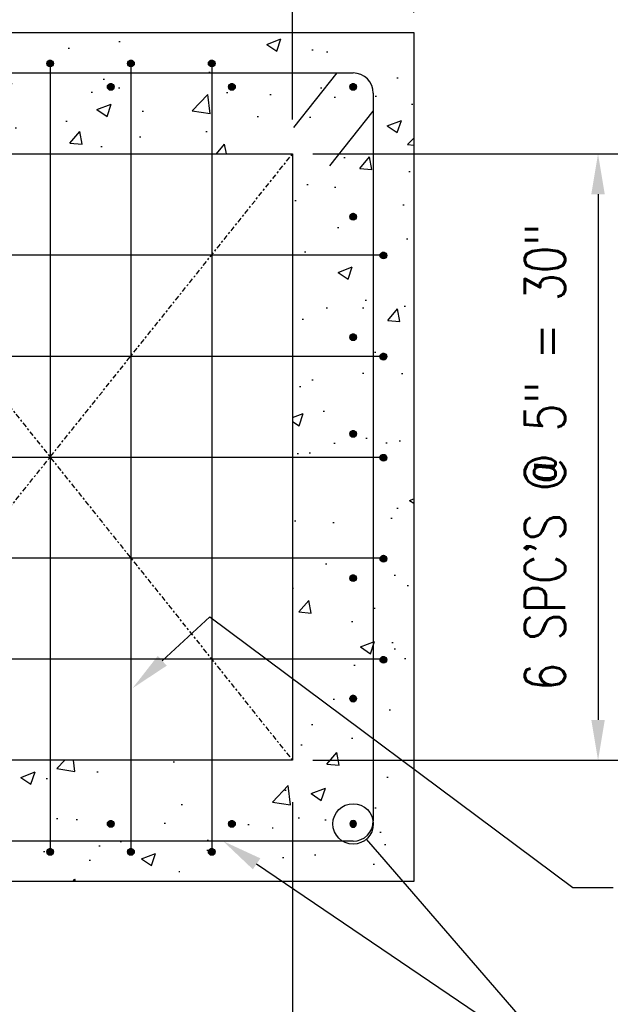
# Model space of a CAD drawing. Header units: inches. Extents: x 724 to 1800, y 17 to 339.
# Tile 16 of 33: x 1064 to 1093, y 46 to 95. Entities that reach past the tile are written whole.
import ezdxf
from ezdxf import colors
from ezdxf.entities.mleader import LeaderData, LeaderLine
from ezdxf.math import Vec2, Vec3

# ---------------------------------------------------------------- set-up
doc = ezdxf.new("R2010")
doc.units = ezdxf.units.IN
doc.header["$MEASUREMENT"] = 0
doc.linetypes.add('Center 1_4_', pattern=[0.53125, 0.25, -0.09375, 0.09375, -0.09375])
doc.layers.get('Defpoints').update_dxf_attribs({"color": 6})
for name, color, linetype in [('A-DETL', 3, 'Continuous'), ('A-DETL-CNTR', 2, 'Center 1_4_'), ('A-DETL-MEDM', 3, 'Continuous'), ('A-WALL-PATT', 8, 'Continuous'), ('G-ANNO-TEXT', 2, 'Continuous'), ('M-DETL-HVY', 4, 'Continuous'), ('S-ANNO-DIMS', 1, 'Continuous')]:
    doc.layers.add(name, color=color, linetype=linetype)
doc.styles.add('Annotative', font='romans.shx', dxfattribs={"width": 0.8, "height": 0.125})
doc.dimstyles.new('Annotative', dxfattribs={"dimscale": 0, "dimtxt": 0.125, "dimasz": 0.125, "dimexe": 0.18, "dimexo": 0.0625, "dimgap": 0.09, "dimtad": 1, "dimdec": 3, "dimzin": 3, "dimdsep": 46, "dimlunit": 4, "dimtxsty": 'Annotative', "dimcen": 0.09, "dimclrt": 2, "dimazin": 2, "dimtfac": 1, "dimtdec": 3, "dimtmove": 0, "dimatfit": 0, "dimfxl": 1, "dimtfill": 1, "dimfrac": 2, "dimtolj": 1, "dimtzin": 0, "dimarcsym": 0})

# ---------------------------------------------------------------- blocks, each defined once
blk = doc.blocks.new('*D11')
at = {"layer": 'Defpoints', "color": 0, "transparency": 16777216}
for p in [(1047.246, 114.719), (1047.246, 94.464), (1083.246, 94.464)]:
    blk.add_point(p, dxfattribs=at)
at = {"layer": 'S-ANNO-DIMS', "color": 0, "lineweight": -2, "transparency": 16777216}
for p, q in [((1047.246, 95.464), (1047.246, 117.599)), ((1083.246, 95.464), (1083.246, 117.599))]:
    blk.add_line(p, q, dxfattribs=at)
at = {"layer": 'S-ANNO-DIMS', "color": 1, "lineweight": -2, "transparency": 16777216}
blk.add_line((1081.246, 114.719), (1049.246, 114.719), dxfattribs=at)
at = {"layer": 'S-ANNO-DIMS', "color": 1, "transparency": 16777216}
for points in [[(1049.246, 115.052), (1049.246, 114.385), (1047.246, 114.719)], [(1081.246, 115.052), (1081.246, 114.385), (1083.246, 114.719)]]:
    blk.add_solid(points, dxfattribs=at)
at = {"layer": 'S-ANNO-DIMS', "color": 2, "transparency": 16777216, "insert": (1065.246, 117.349), "char_height": 2, "attachment_point": 5, "style": 'Annotative', "bg_fill": 3, "box_fill_scale": 1.25, "bg_fill_color": 256, "bg_fill_true_color": 13158600, "bg_fill_transparency": 0}
blk.add_mtext('\\A1;3\'-0"', dxfattribs=at)
blk = doc.blocks.new('*D12')
at = {"layer": 'Defpoints', "color": 0, "transparency": 16777216}
for p in [(1053.246, 104.178), (1077.246, 89.172), (1053.246, 88.464)]:
    blk.add_point(p, dxfattribs=at)
at = {"layer": 'S-ANNO-DIMS', "color": 0, "lineweight": -2, "transparency": 16777216}
for p, q in [((1053.246, 89.464), (1053.246, 107.058)), ((1077.246, 90.172), (1077.246, 107.058))]:
    blk.add_line(p, q, dxfattribs=at)
at = {"layer": 'S-ANNO-DIMS', "color": 1, "lineweight": -2, "transparency": 16777216}
blk.add_line((1075.246, 104.178), (1055.246, 104.178), dxfattribs=at)
at = {"layer": 'S-ANNO-DIMS', "color": 1, "transparency": 16777216}
for points in [[(1055.246, 104.511), (1055.246, 103.844), (1053.246, 104.178)], [(1075.246, 104.511), (1075.246, 103.844), (1077.246, 104.178)]]:
    blk.add_solid(points, dxfattribs=at)
at = {"layer": 'S-ANNO-DIMS', "color": 2, "transparency": 16777216, "insert": (1065.246, 106.808), "char_height": 2, "attachment_point": 5, "style": 'Annotative', "bg_fill": 3, "box_fill_scale": 1.25, "bg_fill_color": 256, "bg_fill_true_color": 13158600, "bg_fill_transparency": 0}
blk.add_mtext('\\A1;2\'-0"', dxfattribs=at)
blk = doc.blocks.new('_DotBlank')
at = {"color": 0, "linetype": 'ByBlock', "lineweight": -2}
blk.add_line((-0.5, 0), (-1, 0), dxfattribs=at)
blk.add_circle((0, 0), 0.5, dxfattribs=at)
blk = doc.blocks.new('*D15')
at = {"layer": 'Defpoints', "color": 0, "transparency": 16777216}
for p in [(1077.246, 88.464), (1077.246, 58.464), (1092.371, 58.464)]:
    blk.add_point(p, dxfattribs=at)
at = {"layer": 'S-ANNO-DIMS', "color": 0, "lineweight": -2, "transparency": 16777216}
for p, q in [((1078.246, 88.464), (1095.251, 88.464)), ((1078.246, 58.464), (1095.251, 58.464))]:
    blk.add_line(p, q, dxfattribs=at)
at = {"layer": 'S-ANNO-DIMS', "color": 1, "lineweight": -2, "transparency": 16777216}
blk.add_line((1092.371, 86.464), (1092.371, 60.464), dxfattribs=at)
at = {"layer": 'S-ANNO-DIMS', "color": 1, "transparency": 16777216}
for points in [[(1092.038, 86.464), (1092.705, 86.464), (1092.371, 88.464)], [(1092.038, 60.464), (1092.705, 60.464), (1092.371, 58.464)]]:
    blk.add_solid(points, dxfattribs=at)
at = {"layer": 'S-ANNO-DIMS', "color": 2, "transparency": 16777216, "insert": (1089.741, 73.464), "char_height": 2, "attachment_point": 5, "rotation": 90, "style": 'Annotative', "bg_fill": 3, "box_fill_scale": 1.25, "bg_fill_color": 256, "bg_fill_true_color": 13158600, "bg_fill_transparency": 0}
blk.add_mtext('\\A1;6 SPC\'S @ 5" = 30"', dxfattribs=at)
at = {"layer": 'S-ANNO-DIMS', "color": 2, "transparency": 16777216, "insert": (1096.478, 73.464), "char_height": 2, "attachment_point": 5, "rotation": 90, "style": 'Annotative', "bg_fill": 3, "box_fill_scale": 1.25, "bg_fill_color": 256, "bg_fill_true_color": 13158600, "bg_fill_transparency": 0}
blk.add_mtext('\\A1;6 SPACES @\\P= ', dxfattribs=at)
blk = doc.blocks.new('*D16')
at = {"layer": 'Defpoints', "color": 0, "transparency": 16777216}
for p in [(1053.246, 57.391), (1077.246, 57.391), (1053.246, 38.907)]:
    blk.add_point(p, dxfattribs=at)
at = {"layer": 'S-ANNO-DIMS', "color": 0, "lineweight": -2, "transparency": 16777216}
for p, q in [((1053.246, 56.391), (1053.246, 36.027)), ((1077.246, 56.391), (1077.246, 36.027))]:
    blk.add_line(p, q, dxfattribs=at)
at = {"layer": 'S-ANNO-DIMS', "color": 1, "lineweight": -2, "transparency": 16777216}
blk.add_line((1075.246, 38.907), (1055.246, 38.907), dxfattribs=at)
at = {"layer": 'S-ANNO-DIMS', "color": 1, "transparency": 16777216}
for points in [[(1055.246, 39.24), (1055.246, 38.574), (1053.246, 38.907)], [(1075.246, 39.24), (1075.246, 38.574), (1077.246, 38.907)]]:
    blk.add_solid(points, dxfattribs=at)
at = {"layer": 'S-ANNO-DIMS', "color": 2, "transparency": 16777216, "insert": (1065.246, 43.204), "char_height": 2, "attachment_point": 5, "style": 'Annotative', "bg_fill": 3, "box_fill_scale": 1.25, "bg_fill_color": 256, "bg_fill_true_color": 13158600, "bg_fill_transparency": 0}
blk.add_mtext('\\A1;6 SPACES\\P@ 4"=24"', dxfattribs=at)
at = {"layer": 'S-ANNO-DIMS', "color": 2, "transparency": 16777216, "insert": (1065.246, 34.8), "char_height": 2, "attachment_point": 5, "style": 'Annotative', "bg_fill": 3, "box_fill_scale": 1.25, "bg_fill_color": 256, "bg_fill_true_color": 13158600, "bg_fill_transparency": 0}
blk.add_mtext('\\A1;6 SPACES @\\P= ', dxfattribs=at)

msp = doc.modelspace()

# ---------------------------------------------------------------- hatches: boundary and pattern name
at = {"layer": 'A-DETL'}
h = msp.add_hatch(color=256, dxfattribs=at)
h.dxf.hatch_style = 1
h.paths.add_polyline_path([(1065.2464, 92.7978), (1065.2895, 92.8035), (1065.3297, 92.8201), (1065.3642, 92.8466), (1065.3907, 92.8811), (1065.4074, 92.9213), (1065.413, 92.9645), (1065.4074, 93.0076), (1065.3907, 93.0478), (1065.3642, 93.0823), (1065.3297, 93.1088), (1065.2895, 93.1255), (1065.2464, 93.1311), (1065.2032, 93.1255), (1065.163, 93.1088), (1065.1285, 93.0823), (1065.102, 93.0478), (1065.0854, 93.0076), (1065.0797, 92.9645), (1065.0854, 92.9213), (1065.102, 92.8811), (1065.1285, 92.8466), (1065.163, 92.8201), (1065.2032, 92.8035)])
h = msp.add_hatch(color=256, dxfattribs=at)
h.dxf.hatch_style = 1
h.paths.add_polyline_path([(1069.2464, 92.7978), (1069.2895, 92.8035), (1069.3297, 92.8201), (1069.3642, 92.8466), (1069.3907, 92.8811), (1069.4074, 92.9213), (1069.413, 92.9645), (1069.4074, 93.0076), (1069.3907, 93.0478), (1069.3642, 93.0823), (1069.3297, 93.1088), (1069.2895, 93.1255), (1069.2464, 93.1311), (1069.2032, 93.1255), (1069.163, 93.1088), (1069.1285, 93.0823), (1069.102, 93.0478), (1069.0854, 93.0076), (1069.0797, 92.9645), (1069.0854, 92.9213), (1069.102, 92.8811), (1069.1285, 92.8466), (1069.163, 92.8201), (1069.2032, 92.8035)])
h = msp.add_hatch(color=256, dxfattribs=at)
h.dxf.hatch_style = 1
h.paths.add_polyline_path([(1073.2464, 92.7978), (1073.2895, 92.8035), (1073.3297, 92.8201), (1073.3642, 92.8466), (1073.3907, 92.8811), (1073.4074, 92.9213), (1073.413, 92.9645), (1073.4074, 93.0076), (1073.3907, 93.0478), (1073.3642, 93.0823), (1073.3297, 93.1088), (1073.2895, 93.1255), (1073.2464, 93.1311), (1073.2032, 93.1255), (1073.163, 93.1088), (1073.1285, 93.0823), (1073.102, 93.0478), (1073.0854, 93.0076), (1073.0797, 92.9645), (1073.0854, 92.9213), (1073.102, 92.8811), (1073.1285, 92.8466), (1073.163, 92.8201), (1073.2032, 92.8035)])
h = msp.add_hatch(color=256, dxfattribs=at)
h.dxf.hatch_style = 1
h.paths.add_polyline_path([(1068.2464, 91.6397), (1068.2895, 91.6453), (1068.3297, 91.662), (1068.3642, 91.6885), (1068.3907, 91.723), (1068.4074, 91.7632), (1068.413, 91.8063), (1068.4074, 91.8495), (1068.3907, 91.8897), (1068.3642, 91.9242), (1068.3297, 91.9507), (1068.2895, 91.9673), (1068.2464, 91.973), (1068.2032, 91.9673), (1068.163, 91.9507), (1068.1285, 91.9242), (1068.102, 91.8897), (1068.0854, 91.8495), (1068.0797, 91.8063), (1068.0854, 91.7632), (1068.102, 91.723), (1068.1285, 91.6885), (1068.163, 91.662), (1068.2032, 91.6453)])
h = msp.add_hatch(color=256, dxfattribs=at)
h.dxf.hatch_style = 1
h.paths.add_polyline_path([(1074.2464, 91.6397), (1074.2895, 91.6453), (1074.3297, 91.662), (1074.3642, 91.6885), (1074.3907, 91.723), (1074.4074, 91.7632), (1074.413, 91.8063), (1074.4074, 91.8495), (1074.3907, 91.8897), (1074.3642, 91.9242), (1074.3297, 91.9507), (1074.2895, 91.9673), (1074.2464, 91.973), (1074.2032, 91.9673), (1074.163, 91.9507), (1074.1285, 91.9242), (1074.102, 91.8897), (1074.0854, 91.8495), (1074.0797, 91.8063), (1074.0854, 91.7632), (1074.102, 91.723), (1074.1285, 91.6885), (1074.163, 91.662), (1074.2032, 91.6453)])
h = msp.add_hatch(color=256, dxfattribs=at)
h.dxf.hatch_style = 1
h.paths.add_polyline_path([(1080.2464, 91.6397), (1080.2895, 91.6453), (1080.3297, 91.662), (1080.3642, 91.6885), (1080.3907, 91.723), (1080.4074, 91.7632), (1080.413, 91.8063), (1080.4074, 91.8495), (1080.3907, 91.8897), (1080.3642, 91.9242), (1080.3297, 91.9507), (1080.2895, 91.9673), (1080.2464, 91.973), (1080.2032, 91.9673), (1080.163, 91.9507), (1080.1285, 91.9242), (1080.102, 91.8897), (1080.0854, 91.8495), (1080.0797, 91.8063), (1080.0854, 91.7632), (1080.102, 91.723), (1080.1285, 91.6885), (1080.163, 91.662), (1080.2032, 91.6453)])
h = msp.add_hatch(color=256, dxfattribs=at)
h.dxf.hatch_style = 1
h.paths.add_polyline_path([(1080.2464, 85.2162), (1080.2895, 85.2219), (1080.3297, 85.2385), (1080.3642, 85.265), (1080.3907, 85.2995), (1080.4074, 85.3397), (1080.413, 85.3829), (1080.4074, 85.426), (1080.3907, 85.4662), (1080.3642, 85.5007), (1080.3297, 85.5272), (1080.2895, 85.5439), (1080.2464, 85.5495), (1080.2032, 85.5439), (1080.163, 85.5272), (1080.1285, 85.5007), (1080.102, 85.4662), (1080.0854, 85.426), (1080.0797, 85.3829), (1080.0854, 85.3397), (1080.102, 85.2995), (1080.1285, 85.265), (1080.163, 85.2385), (1080.2032, 85.2219)])
h = msp.add_hatch(color=256, dxfattribs=at)
h.dxf.hatch_style = 1
h.paths.add_polyline_path([(1081.7464, 83.2978), (1081.7895, 83.3035), (1081.8297, 83.3201), (1081.8642, 83.3466), (1081.8907, 83.3811), (1081.9074, 83.4213), (1081.913, 83.4645), (1081.9074, 83.5076), (1081.8907, 83.5478), (1081.8642, 83.5823), (1081.8297, 83.6088), (1081.7895, 83.6255), (1081.7464, 83.6311), (1081.7032, 83.6255), (1081.663, 83.6088), (1081.6285, 83.5823), (1081.602, 83.5478), (1081.5854, 83.5076), (1081.5797, 83.4645), (1081.5854, 83.4213), (1081.602, 83.3811), (1081.6285, 83.3466), (1081.663, 83.3201), (1081.7032, 83.3035)])
h = msp.add_hatch(color=256, dxfattribs=at)
h.dxf.hatch_style = 1
h.paths.add_polyline_path([(1080.2464, 79.257), (1080.2895, 79.2627), (1080.3297, 79.2793), (1080.3642, 79.3058), (1080.3907, 79.3403), (1080.4074, 79.3805), (1080.413, 79.4237), (1080.4074, 79.4668), (1080.3907, 79.507), (1080.3642, 79.5415), (1080.3297, 79.568), (1080.2895, 79.5847), (1080.2464, 79.5903), (1080.2032, 79.5847), (1080.163, 79.568), (1080.1285, 79.5415), (1080.102, 79.507), (1080.0854, 79.4668), (1080.0797, 79.4237), (1080.0854, 79.3805), (1080.102, 79.3403), (1080.1285, 79.3058), (1080.163, 79.2793), (1080.2032, 79.2627)])
h = msp.add_hatch(color=256, dxfattribs=at)
h.dxf.hatch_style = 1
h.paths.add_polyline_path([(1081.7464, 78.2978), (1081.7895, 78.3035), (1081.8297, 78.3201), (1081.8642, 78.3466), (1081.8907, 78.3811), (1081.9074, 78.4213), (1081.913, 78.4645), (1081.9074, 78.5076), (1081.8907, 78.5478), (1081.8642, 78.5823), (1081.8297, 78.6088), (1081.7895, 78.6255), (1081.7464, 78.6311), (1081.7032, 78.6255), (1081.663, 78.6088), (1081.6285, 78.5823), (1081.602, 78.5478), (1081.5854, 78.5076), (1081.5797, 78.4645), (1081.5854, 78.4213), (1081.602, 78.3811), (1081.6285, 78.3466), (1081.663, 78.3201), (1081.7032, 78.3035)])
h = msp.add_hatch(color=256, dxfattribs=at)
h.dxf.hatch_style = 1
h.paths.add_polyline_path([(1080.2464, 74.475), (1080.2895, 74.4807), (1080.3297, 74.4973), (1080.3642, 74.5238), (1080.3907, 74.5583), (1080.4074, 74.5985), (1080.413, 74.6417), (1080.4074, 74.6848), (1080.3907, 74.725), (1080.3642, 74.7595), (1080.3297, 74.786), (1080.2895, 74.8027), (1080.2464, 74.8083), (1080.2032, 74.8027), (1080.163, 74.786), (1080.1285, 74.7595), (1080.102, 74.725), (1080.0854, 74.6848), (1080.0797, 74.6417), (1080.0854, 74.5985), (1080.102, 74.5583), (1080.1285, 74.5238), (1080.163, 74.4973), (1080.2032, 74.4807)])
h = msp.add_hatch(color=256, dxfattribs=at)
h.dxf.hatch_style = 1
h.paths.add_polyline_path([(1081.7459, 73.2754), (1081.789, 73.2811), (1081.8292, 73.2977), (1081.8637, 73.3242), (1081.8902, 73.3587), (1081.9069, 73.3989), (1081.9125, 73.4421), (1081.9069, 73.4852), (1081.8902, 73.5254), (1081.8637, 73.5599), (1081.8292, 73.5864), (1081.789, 73.6031), (1081.7459, 73.6087), (1081.7027, 73.6031), (1081.6625, 73.5864), (1081.628, 73.5599), (1081.6015, 73.5254), (1081.5849, 73.4852), (1081.5792, 73.4421), (1081.5849, 73.3989), (1081.6015, 73.3587), (1081.628, 73.3242), (1081.6625, 73.2977), (1081.7027, 73.2811)])
h = msp.add_hatch(color=256, dxfattribs=at)
h.dxf.hatch_style = 1
h.paths.add_polyline_path([(1081.7464, 68.2978), (1081.7895, 68.3035), (1081.8297, 68.3201), (1081.8642, 68.3466), (1081.8907, 68.3811), (1081.9074, 68.4213), (1081.913, 68.4645), (1081.9074, 68.5076), (1081.8907, 68.5478), (1081.8642, 68.5823), (1081.8297, 68.6088), (1081.7895, 68.6255), (1081.7464, 68.6311), (1081.7032, 68.6255), (1081.663, 68.6088), (1081.6285, 68.5823), (1081.602, 68.5478), (1081.5854, 68.5076), (1081.5797, 68.4645), (1081.5854, 68.4213), (1081.602, 68.3811), (1081.6285, 68.3466), (1081.663, 68.3201), (1081.7032, 68.3035)])
h = msp.add_hatch(color=256, dxfattribs=at)
h.dxf.hatch_style = 1
h.paths.add_polyline_path([(1080.2464, 67.3386), (1080.2895, 67.3443), (1080.3297, 67.3609), (1080.3642, 67.3874), (1080.3907, 67.4219), (1080.4074, 67.4621), (1080.413, 67.5053), (1080.4074, 67.5484), (1080.3907, 67.5886), (1080.3642, 67.6231), (1080.3297, 67.6496), (1080.2895, 67.6662), (1080.2464, 67.6719), (1080.2032, 67.6662), (1080.163, 67.6496), (1080.1285, 67.6231), (1080.102, 67.5886), (1080.0854, 67.5484), (1080.0797, 67.5053), (1080.0854, 67.4621), (1080.102, 67.4219), (1080.1285, 67.3874), (1080.163, 67.3609), (1080.2032, 67.3443)])
h = msp.add_hatch(color=256, dxfattribs=at)
h.dxf.hatch_style = 1
h.paths.add_polyline_path([(1081.7464, 63.2978), (1081.8005, 63.3081), (1081.8297, 63.3201), (1081.8642, 63.3466), (1081.8907, 63.3811), (1081.9074, 63.4213), (1081.913, 63.4645), (1081.9074, 63.5076), (1081.8907, 63.5478), (1081.8642, 63.5823), (1081.8297, 63.6088), (1081.7895, 63.6255), (1081.7464, 63.6311), (1081.7032, 63.6255), (1081.663, 63.6088), (1081.6285, 63.5823), (1081.602, 63.5478), (1081.5854, 63.5076), (1081.5797, 63.4645), (1081.5854, 63.4213), (1081.602, 63.3811), (1081.6285, 63.3466), (1081.663, 63.3201), (1081.7032, 63.3035)])
h = msp.add_hatch(color=256, dxfattribs=at)
h.dxf.hatch_style = 1
h.paths.add_polyline_path([(1080.2464, 61.3794), (1080.2895, 61.3851), (1080.3297, 61.4017), (1080.3642, 61.4282), (1080.3907, 61.4627), (1080.4074, 61.5029), (1080.413, 61.5461), (1080.4074, 61.5892), (1080.3907, 61.6294), (1080.3642, 61.6639), (1080.3297, 61.6904), (1080.2895, 61.707), (1080.2464, 61.7127), (1080.2032, 61.707), (1080.163, 61.6904), (1080.1285, 61.6639), (1080.102, 61.6294), (1080.0854, 61.5892), (1080.0797, 61.5461), (1080.0854, 61.5029), (1080.102, 61.4627), (1080.1285, 61.4282), (1080.163, 61.4017), (1080.2032, 61.3851)])
h = msp.add_hatch(color=256, dxfattribs=at)
h.dxf.hatch_style = 1
h.paths.add_polyline_path([(1068.2464, 55.1825), (1068.2895, 55.1882), (1068.3297, 55.2048), (1068.3642, 55.2313), (1068.3907, 55.2658), (1068.4074, 55.306), (1068.413, 55.3492), (1068.4074, 55.3923), (1068.3907, 55.4325), (1068.3642, 55.467), (1068.3297, 55.4935), (1068.2895, 55.5101), (1068.2464, 55.5158), (1068.2032, 55.5101), (1068.163, 55.4935), (1068.1285, 55.467), (1068.102, 55.4325), (1068.0854, 55.3923), (1068.0797, 55.3492), (1068.0854, 55.306), (1068.102, 55.2658), (1068.1285, 55.2313), (1068.163, 55.2048), (1068.2032, 55.1882)])
h = msp.add_hatch(color=256, dxfattribs=at)
h.dxf.hatch_style = 1
h.paths.add_polyline_path([(1074.2464, 55.1825), (1074.2895, 55.1882), (1074.3297, 55.2048), (1074.3642, 55.2313), (1074.3907, 55.2658), (1074.4074, 55.306), (1074.413, 55.3492), (1074.4074, 55.3923), (1074.3907, 55.4325), (1074.3642, 55.467), (1074.3297, 55.4935), (1074.2895, 55.5101), (1074.2464, 55.5158), (1074.2032, 55.5101), (1074.163, 55.4935), (1074.1285, 55.467), (1074.102, 55.4325), (1074.0854, 55.3923), (1074.0797, 55.3492), (1074.0854, 55.306), (1074.102, 55.2658), (1074.1285, 55.2313), (1074.163, 55.2048), (1074.2032, 55.1882)])
h = msp.add_hatch(color=256, dxfattribs=at)
h.dxf.hatch_style = 1
h.paths.add_polyline_path([(1080.413, 55.3179, 1), (1080.0797, 55.3179, 1)])
h = msp.add_hatch(color=256, dxfattribs=at)
h.dxf.hatch_style = 1
h.paths.add_polyline_path([(1065.2464, 53.7978), (1065.2895, 53.8035), (1065.3297, 53.8201), (1065.3642, 53.8466), (1065.3907, 53.8811), (1065.4074, 53.9213), (1065.413, 53.9645), (1065.4074, 54.0076), (1065.3907, 54.0478), (1065.3642, 54.0823), (1065.3297, 54.1088), (1065.2895, 54.1255), (1065.2464, 54.1311), (1065.2032, 54.1255), (1065.163, 54.1088), (1065.1285, 54.0823), (1065.102, 54.0478), (1065.0854, 54.0076), (1065.0797, 53.9645), (1065.0854, 53.9213), (1065.102, 53.8811), (1065.1285, 53.8466), (1065.163, 53.8201), (1065.2032, 53.8035)])
h = msp.add_hatch(color=256, dxfattribs=at)
h.dxf.hatch_style = 1
h.paths.add_polyline_path([(1069.2464, 53.7978), (1069.2895, 53.8035), (1069.3297, 53.8201), (1069.3642, 53.8466), (1069.3907, 53.8811), (1069.4074, 53.9213), (1069.413, 53.9645), (1069.4074, 54.0076), (1069.3907, 54.0478), (1069.3642, 54.0823), (1069.3297, 54.1088), (1069.2895, 54.1255), (1069.2464, 54.1311), (1069.2032, 54.1255), (1069.163, 54.1088), (1069.1285, 54.0823), (1069.102, 54.0478), (1069.0854, 54.0076), (1069.0797, 53.9645), (1069.0854, 53.9213), (1069.102, 53.8811), (1069.1285, 53.8466), (1069.163, 53.8201), (1069.2032, 53.8035)])
h = msp.add_hatch(color=256, dxfattribs=at)
h.dxf.hatch_style = 1
h.paths.add_polyline_path([(1073.2464, 53.7978), (1073.2895, 53.8035), (1073.3297, 53.8201), (1073.3642, 53.8466), (1073.3907, 53.8811), (1073.4074, 53.9213), (1073.413, 53.9645), (1073.4074, 54.0076), (1073.3907, 54.0478), (1073.3642, 54.0823), (1073.3297, 54.1088), (1073.2895, 54.1255), (1073.2464, 54.1311), (1073.2032, 54.1255), (1073.163, 54.1088), (1073.1285, 54.0823), (1073.102, 54.0478), (1073.0854, 54.0076), (1073.0797, 53.9645), (1073.0854, 53.9213), (1073.102, 53.8811), (1073.1285, 53.8466), (1073.163, 53.8201), (1073.2032, 53.8035)])
at = {"layer": 'A-WALL-PATT'}
h = msp.add_hatch(dxfattribs=at)
h.set_pattern_fill('AR-CONC', color=8, style=0)
h.set_pattern_definition([(50, (3.5044, -3.047), (7.172602, -0.62752), [0.75, -8.25]), (355, (3.5044, -3.047), (-1.387513, 7.52192), [0.6, -6.6]), (100.45144, (4.102, -3.099), (5.78509, 6.8944), [0.6374, -7.01142]), (46.1842, (3.504, -1.047), (10.67241, -1.65519), [1.125, -12.375]), (96.6356, (4.394, -1.185), (9.34662, 9.74119), [0.9561, -10.51714]), (351.1842, (3.504, -1.047), (9.34662, 9.74119), [0.9, -9.9]), (21, (4.5044, -1.547), (5.96907, -4.02619), [0.75, -8.25]), (326, (4.5044, -1.547), (2.433153, 7.2515), [0.6, -6.6]), (71.45144, (5.002, -1.8824), (8.402224, 3.22531), [0.6374, -7.01142]), (37.5, (3.5044, -3.047), (0.1215986, 3.3289385), [0, -6.52, 0, -6.7, 0, -6.625]), (7.5, (3.5044, -3.047), (2.630695, 3.944117), [0, -3.82, 0, -6.37, 0, -2.525]), (327.5, (1.2744, -3.047), (5.3382244, -0.225549), [0, -2.5, 0, -7.8, 0, -10.35]), (317.5, (0.2744, -3.047), (5.831862, 1.00105), [0, -3.25, 0, -5.18, 0, -7.35])])
h.paths.add_polyline_path([(1067.988, 52.4645), (1083.2464, 52.4645), (1083.2464, 94.4645), (1047.2464, 94.4645), (1047.2464, 52.4645), (1057.9166, 52.4645)])
h.paths.add_polyline_path([(1067.988, 58.4645), (1053.2464, 58.4645), (1053.2464, 88.4645), (1077.2464, 88.4645), (1077.2464, 58.4645)])

# ---------------------------------------------------------------- linework, layer by layer
at = {"layer": 'A-DETL'}
msp.add_circle((1080.2464, 91.7751), 0.1667, dxfattribs=at)
for start, end in [(0, 180), (180, 0)]:
    msp.add_arc((1080.2464, 55.3179), 0.1667, start, end, dxfattribs=at)
at = {"layer": 'A-DETL-CNTR'}
for p, q in [((1053.2464, 58.4645), (1077.2464, 88.4645)), ((1053.2464, 88.4645), (1077.2464, 58.4645))]:
    msp.add_line(p, q, dxfattribs=at)
at = {"layer": 'A-DETL-MEDM'}
for p, q in [((1065.2464, 92.9645), (1065.2464, 53.9645)), ((1069.2464, 92.9645), (1069.2464, 53.9645)), ((1073.2464, 92.9645), (1073.2464, 53.9645)), ((1050.2464, 92.4645), (1080.2464, 92.4645)), ((1077.3059, 89.7716), (1079.4603, 92.4645)), ((1081.2464, 91.4645), (1081.2464, 55.4645)), ((1079.0921, 87.8796), (1081.2464, 90.5725)), ((1048.7464, 83.4645), (1081.7464, 83.4645)), ((1048.7464, 78.4645), (1081.7464, 78.4645)), ((1048.7464, 73.4645), (1081.7464, 73.4645)), ((1081.7464, 68.4645), (1048.7464, 68.4645)), ((1081.7464, 63.4645), (1048.7464, 63.4645)), ((1080.2464, 54.4645), (1050.2464, 54.4645))]:
    msp.add_line(p, q, dxfattribs=at)
for centre, start, end in [((1080.2464, 91.4645), 0, 90), ((1080.2464, 55.4645), 270, 0)]:
    msp.add_arc(centre, 1, start, end, dxfattribs=at)
at = {"layer": 'M-DETL-HVY'}
for p, q in [((1047.2464, 94.4645), (1083.2464, 94.4645)), ((1083.2464, 94.4645), (1083.2464, 52.4645)), ((1053.2464, 88.4645), (1077.2464, 88.4645)), ((1077.2464, 88.4645), (1077.2464, 58.4645)), ((1077.2464, 58.4645), (1053.2464, 58.4645)), ((1083.2464, 52.4645), (1047.2464, 52.4645))]:
    msp.add_line(p, q, dxfattribs=at)

# ---------------------------------------------------------------- leaders
at = {"layer": 'G-ANNO-TEXT'}
ml = msp.add_multileader_mtext('Standard', dxfattribs=at)
ml.set_content('℄ 6" %%C ID. OPENING\\P(9 REQ\'D TYP.)', color=256, style='Annotative')
ml.set_leader_properties(color=1, linetype='ByLayer', lineweight=-1)
ml.build(insert=Vec2(0, 0))
ml.multileader.update_dxf_attribs({"text_right_attachment_type": 3, "dogleg_length": 0.125, "arrow_head_size": 2, "scale": 16})
ctx = ml.context
ctx.base_point, ctx.scale, ctx.char_height, ctx.arrow_head_size, ctx.landing_gap_size, ctx.plane_origin = Vec3(952.9673, 69.6702), 16, 2, 2, 1.44, Vec3(942.1435, 29.614)
ctx.right_attachment = 3
notes = []
notes.append((ctx, [(0, (1, 1, 0), (950.9673, 69.6702), (1, 0), 2, [(2, [(950.9673, 80.2692), (950.9673, 92.3629), (950.9673, 104.1442)], 0, [])])]))
ctx.mtext.insert, ctx.mtext.width, ctx.mtext.defined_height, ctx.mtext.flow_direction = Vec3(954.4073, 71.0035), 19.520305, 10.676, 5
ml = msp.add_multileader_mtext('Standard', dxfattribs=at)
ml.set_content('\\A1;#4@6 E.W. \\P(ALL FOUR SIDES)', color=256, style='Annotative')
ml.set_leader_properties(color=1, linetype='ByLayer', lineweight=-1)
ml.build(insert=Vec2(0, 0))
ml.multileader.update_dxf_attribs({"text_right_attachment_type": 3, "dogleg_length": 0.125, "arrow_head_size": 2, "scale": 16})
ctx = ml.context
ctx.base_point, ctx.scale, ctx.char_height, ctx.arrow_head_size, ctx.landing_gap_size, ctx.plane_origin = Vec3(813.7631, 76.6561), 16, 2, 2, 1.44, Vec3(814.6279, 50.7546)
ctx.right_attachment = 3
notes.append((ctx, [(1, (1, 1, 0), (840.3574, 72.5608), (-1, 0), 2, [(0, [(872.5923, 76.0973)], 0, [])])]))
ctx.mtext.insert, ctx.mtext.width, ctx.mtext.defined_height, ctx.mtext.flow_direction = Vec3(815.2031, 77.9894), 42.171875, 10.5875, 5
ml = msp.add_multileader_mtext('Standard', dxfattribs=at)
ml.set_content('\\A1;#5 REINFORCING BARS (SECURITY BARS)', color=256, style='Annotative')
ml.set_leader_properties(color=1, linetype='ByLayer', lineweight=-1)
ml.build(insert=Vec2(0, 0))
ml.multileader.update_dxf_attribs({"text_right_attachment_type": 3, "dogleg_length": 0.125, "arrow_head_size": 2, "scale": 16})
ctx = ml.context
ctx.base_point, ctx.scale, ctx.char_height, ctx.arrow_head_size, ctx.landing_gap_size, ctx.plane_origin = Vec3(1093.116, 52.1678), 16, 2, 2, 1.44, Vec3(1090.0356, 27.2198)
ctx.right_attachment = 3
notes.append((ctx, [(0, (1, 1, 0), (1091.116, 52.1678), (1, 0), 2, [(1, [(1069.3281, 62.0312), (1073.1562, 65.5625)], 0, [])])]))
ctx.mtext.insert, ctx.mtext.width, ctx.mtext.defined_height, ctx.mtext.flow_direction = Vec3(1094.556, 53.5011), 29.289091, 11.8531, 5
ml = msp.add_multileader_mtext('Standard', dxfattribs=at)
ml.set_content('\\A1;#4 TIES', color=256, style='Annotative')
ml.set_leader_properties(color=1, linetype='ByLayer', lineweight=-1)
ml.set_arrow_properties(name='DOTBLANK')
ml.build(insert=Vec2(0, 0))
ml.multileader.update_dxf_attribs({"text_right_attachment_type": 3, "dogleg_length": 0.125, "arrow_head_size": 2, "scale": 16})
ctx = ml.context
ctx.base_point, ctx.scale, ctx.char_height, ctx.arrow_head_size, ctx.landing_gap_size, ctx.plane_origin = Vec3(1093.116, 42.75), 16, 2, 2, 1.44, Vec3(1001.7231, 27.0479)
ctx.right_attachment = 3
notes.append((ctx, [(0, (1, 1, 0), (1091.116, 42.75), (1, 0), 2, [(0, [(1080.2464, 55.3179)], 0, [])])]))
ctx.mtext.insert, ctx.mtext.width, ctx.mtext.defined_height, ctx.mtext.flow_direction = Vec3(1094.556, 44.0833), 9.464607, 10.8531, 5
ml = msp.add_multileader_mtext('Standard', dxfattribs=at)
ml.set_content('\\A1;8" CRUSHED STONE OR GRAVEL', color=256, style='Annotative')
ml.set_leader_properties(color=1, linetype='ByLayer', lineweight=-1)
ml.build(insert=Vec2(0, 0))
ml.multileader.update_dxf_attribs({"text_right_attachment_type": 3, "dogleg_length": 0.125, "arrow_head_size": 2, "scale": 16})
ctx = ml.context
ctx.base_point, ctx.scale, ctx.char_height, ctx.arrow_head_size, ctx.landing_gap_size, ctx.plane_origin = Vec3(814.4488, 50.8855), 16, 2, 2, 1.44, Vec3(814.6279, 28.0046)
ctx.right_attachment = 3
notes.append((ctx, [(1, (1, 1, 0), (841.7288, 47.1712), (-1, 0), 2, [(0, [(881.608, 53.7848)], 0, [])])]))
ctx.mtext.insert, ctx.mtext.width, ctx.mtext.defined_height, ctx.mtext.flow_direction = Vec3(815.8888, 51.8855), 23.125932, 10.6865, 5
for ctx, leaders in notes:
    for number, flags, end, landing, length, lines in leaders:
        leader = LeaderData()
        leader.index, (leader.has_last_leader_line, leader.has_dogleg_vector, leader.attachment_direction) = number, flags
        leader.last_leader_point, leader.dogleg_vector, leader.dogleg_length = Vec3(end), Vec3(landing), length
        for number, points, colour, breaks in lines:
            line = LeaderLine()
            line.index, line.vertices, line.color, line.breaks = number, Vec3.list(points), colors.encode_raw_color(colour), breaks
            leader.lines.append(line)
        ctx.leaders.append(leader)

# ---------------------------------------------------------------- next in the draw order: dimensions: what is measured, and where the dimension line sits
at = {"layer": 'S-ANNO-DIMS'}
dim = msp.add_linear_dim(base=(1047.2464, 114.7188), p1=(1083.2464, 94.4645), p2=(1047.2464, 94.4645), dimstyle='Annotative', override={"dimpost": '\\X', "dimclrd": 1, "dimtmove": 2}, dxfattribs=at)
dim.commit()
dim.dimension.update_dxf_attribs({"geometry": '*D11', "text_midpoint": (1065.2464, 117.3492)})
dim = msp.add_linear_dim(base=(1053.2464, 38.907), p1=(1077.2464, 57.3906), p2=(1053.2464, 57.3906), text='6 SPACES\\P@ 4"=24"\\X6 SPACES @\\P= ', dimstyle='Annotative', override={"dimpost": '\\X', "dimclrd": 1, "dimtmove": 2}, dxfattribs=at)
dim.commit()
dim.dimension.update_dxf_attribs({"geometry": '*D16', "text_midpoint": (1065.2464, 38.907), "dimtype": 160})

# ---------------------------------------------------------------- next in the draw order: linework, layer by layer
at = {"layer": 'A-DETL'}
for centre in [(1068.2464, 55.3179), (1074.2464, 55.3179), (1065.2464, 53.9332), (1069.2464, 53.9332), (1073.2464, 53.9332)]:
    msp.add_circle(centre, 0.1667, dxfattribs=at)

# ---------------------------------------------------------------- next in the draw order: dimensions: what is measured, and where the dimension line sits
at = {"layer": 'S-ANNO-DIMS'}
dim = msp.add_linear_dim(base=(1053.2464, 104.1778), p1=(1077.2464, 89.1719), p2=(1053.2464, 88.4645), dimstyle='Annotative', override={"dimpost": '\\X', "dimclrd": 1, "dimtmove": 2}, dxfattribs=at)
dim.commit()
dim.dimension.update_dxf_attribs({"geometry": '*D12', "text_midpoint": (1065.2464, 106.8083)})

# ---------------------------------------------------------------- next in the draw order: leaders
ml = msp.add_multileader_mtext('Standard', dxfattribs=at)
ml.set_content('', color=256, style='Annotative')
ml.set_leader_properties(color=1, linetype='ByLayer', lineweight=-1)
ml.build(insert=Vec2(0, 0))
ml.multileader.update_dxf_attribs({"has_dogleg": 0, "text_right_attachment_type": 3, "dogleg_length": 0.125, "arrow_head_size": 2, "scale": 16})
ctx = ml.context
ctx.base_point, ctx.scale, ctx.char_height, ctx.arrow_head_size, ctx.landing_gap_size, ctx.plane_origin = Vec3(1091.116, 42.75), 16, 2, 2, 1.44, Vec3(1075.4219, 55)
ctx.right_attachment = 3
notes = []
notes.append((ctx, [(0, (1, 1, 0), (1089.116, 42.75), (1, 0), 2, [(0, [(1073.8125, 54.4645)], 0, [])])]))
ctx.mtext.insert, ctx.mtext.flow_direction = Vec3(1092.556, 43.75), 5
for ctx, leaders in notes:
    for number, flags, end, landing, length, lines in leaders:
        leader = LeaderData()
        leader.index, (leader.has_last_leader_line, leader.has_dogleg_vector, leader.attachment_direction) = number, flags
        leader.last_leader_point, leader.dogleg_vector, leader.dogleg_length = Vec3(end), Vec3(landing), length
        for number, points, colour, breaks in lines:
            line = LeaderLine()
            line.index, line.vertices, line.color, line.breaks = number, Vec3.list(points), colors.encode_raw_color(colour), breaks
            leader.lines.append(line)
        ctx.leaders.append(leader)

# ---------------------------------------------------------------- next in the draw order: linework, layer by layer
at = {"layer": 'A-DETL'}
for centre in [(1065.2464, 92.9332), (1069.2464, 92.9332), (1073.2464, 92.9332), (1068.2464, 91.7751), (1074.2464, 91.7751)]:
    msp.add_circle(centre, 0.1667, dxfattribs=at)

# ---------------------------------------------------------------- next in the draw order: dimensions: what is measured, and where the dimension line sits
at = {"layer": 'S-ANNO-DIMS'}
dim = msp.add_linear_dim(base=(1092.3714, 58.4645), p1=(1077.2464, 88.4645), p2=(1077.2464, 58.4645), angle=90, text='6 SPC\'S @ 5" = 30"\\X6 SPACES @\\P= ', dimstyle='Annotative', override={"dimpost": '\\X', "dimclrd": 1, "dimtmove": 2}, dxfattribs=at)
dim.commit()
dim.dimension.update_dxf_attribs({"geometry": '*D15', "text_midpoint": (1092.3714, 73.4645)})

# ---------------------------------------------------------------- next in the draw order: linework, layer by layer
at = {"layer": 'A-DETL'}
for centre in [(1080.2464, 85.3516), (1081.7464, 83.4332), (1080.2464, 79.3924), (1081.7464, 78.4332), (1080.2464, 74.6104), (1081.7464, 73.4332), (1081.7464, 68.4332), (1080.2464, 67.474), (1081.7464, 63.4332), (1080.2464, 61.5148)]:
    msp.add_circle(centre, 0.1667, dxfattribs=at)

# ---------------------------------------------------------------- next in the draw order: leaders
at = {"layer": 'G-ANNO-TEXT'}
ml = msp.add_multileader_mtext('Standard', dxfattribs=at)
ml.set_content('\\A1;CJ', color=256, style='Annotative')
ml.set_leader_properties(color=1, linetype='ByLayer', lineweight=-1)
ml.build(insert=Vec2(0, 0))
ml.multileader.update_dxf_attribs({"text_right_attachment_type": 3, "dogleg_length": 0.125, "arrow_head_size": 2, "scale": 16})
ctx = ml.context
ctx.base_point, ctx.scale, ctx.char_height, ctx.arrow_head_size, ctx.landing_gap_size, ctx.plane_origin = Vec3(1198.7329, 67.7656), 16, 2, 2, 1.44, Vec3(1186.8793, 83.8448)
ctx.right_attachment, ctx.text_align_type = 3, 2
notes = []
notes.append((ctx, [(1, (1, 1, 0), (1205.8986, 67.7656), (-1, 0), 2, [(0, [(1211.3906, 91.5312), (1211.3438, 59.1094)], 0, [])])]))
ctx.mtext.insert, ctx.mtext.width, ctx.mtext.defined_height, ctx.mtext.alignment, ctx.mtext.flow_direction = Vec3(1202.4586, 68.7656), 29.92438, 11.8375, 3, 5
for ctx, leaders in notes:
    for number, flags, end, landing, length, lines in leaders:
        leader = LeaderData()
        leader.index, (leader.has_last_leader_line, leader.has_dogleg_vector, leader.attachment_direction) = number, flags
        leader.last_leader_point, leader.dogleg_vector, leader.dogleg_length = Vec3(end), Vec3(landing), length
        for number, points, colour, breaks in lines:
            line = LeaderLine()
            line.index, line.vertices, line.color, line.breaks = number, Vec3.list(points), colors.encode_raw_color(colour), breaks
            leader.lines.append(line)
        ctx.leaders.append(leader)

doc.saveas('drawing.dxf')
